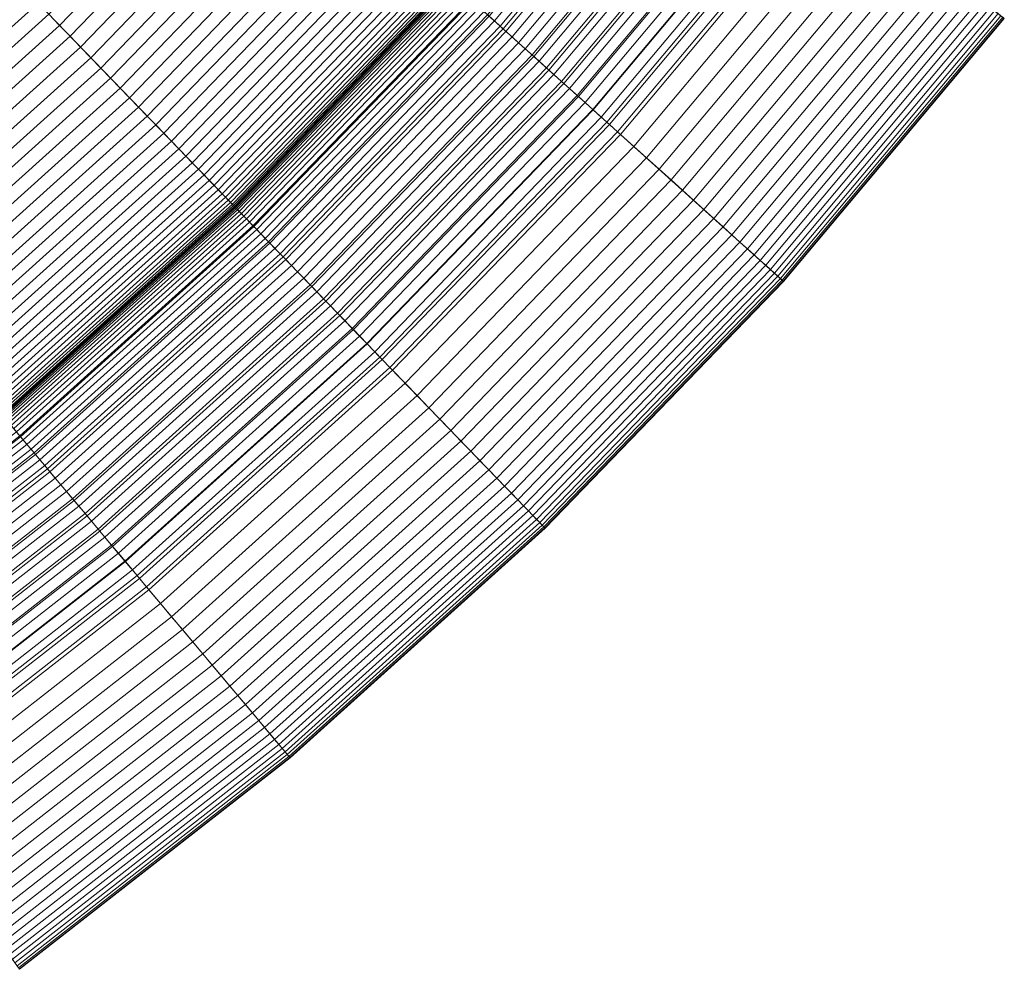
# Model space of a CAD drawing. Header units: millimetres. Extents: x -219 to 220, y -220 to 220.
# Tile 21 of 146: x 130 to 174, y -178 to -136. Entities that reach past the tile are written whole.
import ezdxf

# ---------------------------------------------------------------- set-up
doc = ezdxf.new("R2010")
doc.units = ezdxf.units.MM
doc.layers.add('LUCIDO_1', color=1, linetype='Continuous', lineweight=20, true_color=0xff0000)
doc.layers.add('Nessuna', color=7, linetype='Continuous', lineweight=9)

# ---------------------------------------------------------------- blocks, each defined once
blk = doc.blocks.new('Group-1')
at = {"layer": 'Nessuna', "color": 7, "linetype": 'Continuous', "lineweight": 9, "transparency": 33554687}
for points in [[(149.944, -134.698, -79.962), (140.187, -144.802, -79.962), (35.889, -36.799, -89.301), (38.367, -34.234, -89.301)], [(140.187, -144.802, -79.962), (129.748, -154.201, -79.962), (33.239, -39.186, -89.301), (35.889, -36.799, -89.301)], [(129.748, -154.201, -79.962), (118.679, -162.849, -79.962), (30.428, -41.382, -89.301), (33.239, -39.186, -89.301)], [(160.45, -125.092, -79.756), (151.337, -135.952, -79.756), (150.642, -135.327, -79.881), (159.713, -124.516, -79.881)], [(159.783, -124.571, -3.656), (150.708, -135.386, -3.656), (150.946, -135.601, -3.284), (160.036, -124.768, -3.284)], [(160.036, -124.768, -3.284), (150.946, -135.601, -3.284), (151.198, -135.827, -2.929), (160.303, -124.977, -2.929)], [(160.303, -124.977, -2.929), (151.198, -135.827, -2.929), (151.462, -136.065, -2.59), (160.583, -125.195, -2.59)], [(161.181, -125.663, -79.587), (152.026, -136.573, -79.587), (151.337, -135.952, -79.756), (160.45, -125.092, -79.756)], [(160.583, -125.195, -2.59), (151.462, -136.065, -2.59), (151.738, -136.314, -2.27), (160.875, -125.424, -2.27)], [(160.875, -125.424, -2.27), (151.738, -136.314, -2.27), (152.026, -136.573, -1.968), (161.18, -125.663, -1.968)], [(140.128, -125.859, -60.595), (131.011, -135.3, -60.595), (131.489, -135.796, -60.435), (140.64, -126.32, -60.435)], [(161.18, -125.663, -1.968), (152.026, -136.573, -1.968), (152.324, -136.841, -1.685), (161.497, -125.91, -1.685)], [(161.904, -126.228, -79.375), (152.709, -137.187, -79.375), (152.026, -136.573, -79.587), (161.181, -125.663, -79.587)], [(161.497, -125.91, -1.685), (152.324, -136.841, -1.685), (152.632, -137.119, -1.423), (161.823, -126.165, -1.423)], [(140.64, -126.32, -60.435), (131.489, -135.796, -60.435), (131.962, -136.286, -60.244), (141.145, -126.776, -60.244)], [(161.823, -126.165, -1.423), (152.632, -137.119, -1.423), (152.95, -137.404, -1.181), (162.16, -126.428, -1.181)], [(162.62, -126.787, -79.12), (153.383, -137.795, -79.12), (152.709, -137.187, -79.375), (161.904, -126.228, -79.375)], [(141.145, -126.776, -60.244), (131.962, -136.286, -60.244), (132.428, -136.768, -60.02), (141.644, -127.225, -60.02)], [(162.16, -126.428, -1.181), (152.95, -137.404, -1.181), (153.275, -137.698, -0.96), (162.505, -126.698, -0.96)], [(162.505, -126.698, -0.96), (153.275, -137.698, -0.96), (153.609, -137.998, -0.761), (162.859, -126.974, -0.761)], [(163.325, -127.338, -78.822), (154.048, -138.393, -78.822), (153.383, -137.795, -79.12), (162.62, -126.787, -79.12)], [(141.644, -127.225, -60.02), (132.428, -136.768, -60.02), (132.886, -137.243, -59.766), (142.134, -127.666, -59.766)], [(162.859, -126.974, -0.761), (153.609, -137.998, -0.761), (153.949, -138.304, -0.585), (163.22, -127.256, -0.585)], [(163.22, -127.256, -0.585), (153.949, -138.304, -0.585), (154.296, -138.616, -0.431), (163.587, -127.543, -0.431)], [(142.134, -127.666, -59.766), (132.886, -137.243, -59.766), (133.336, -137.708, -59.48), (142.615, -128.099, -59.48)], [(164.018, -127.879, -78.482), (154.701, -138.982, -78.482), (154.048, -138.393, -78.822), (163.325, -127.338, -78.822)], [(163.587, -127.543, -0.431), (154.296, -138.616, -0.431), (154.647, -138.933, -0.3), (163.96, -127.834, -0.3)], [(142.615, -128.099, -59.48), (133.336, -137.708, -59.48), (133.775, -138.163, -59.164), (143.085, -128.522, -59.164)], [(163.96, -127.834, -0.3), (154.647, -138.933, -0.3), (155.003, -139.253, -0.192), (164.337, -128.129, -0.192)], [(164.697, -128.41, -78.101), (155.342, -139.559, -78.101), (154.701, -138.982, -78.482), (164.018, -127.879, -78.482)], [(164.337, -128.129, -0.192), (155.003, -139.253, -0.192), (155.362, -139.577, -0.108), (164.718, -128.427, -0.108)], [(143.085, -128.522, -59.164), (133.775, -138.163, -59.164), (134.204, -138.607, -58.819), (143.544, -128.935, -58.819)], [(165.362, -128.93, -77.68), (155.969, -140.123, -77.68), (155.342, -139.559, -78.101), (164.697, -128.41, -78.101)], [(164.718, -128.427, -0.108), (155.362, -139.577, -0.108), (155.724, -139.903, -0.048), (165.102, -128.727, -0.048)], [(143.544, -128.935, -58.819), (134.204, -138.607, -58.819), (134.621, -139.039, -58.445), (143.99, -129.337, -58.445)], [(165.102, -128.727, -0.048), (155.724, -139.903, -0.048), (156.088, -140.23, -0.012), (165.488, -129.028, -0.012)], [(166.01, -129.436, -77.22), (156.581, -140.674, -77.22), (155.969, -140.123, -77.68), (165.362, -128.93, -77.68)], [(165.488, -129.028, -0.012), (156.088, -140.23, -0.012), (156.453, -140.559), (165.875, -129.33)], [(143.99, -129.337, -58.445), (134.621, -139.039, -58.445), (135.025, -139.457, -58.043), (144.422, -129.726, -58.043)], [(165.875, -129.33), (156.453, -140.559), (163.884, -147.25), (173.755, -135.487)], [(166.641, -129.929, -76.721), (157.176, -141.209, -76.721), (156.581, -140.674, -77.22), (166.01, -129.436, -77.22)], [(144.422, -129.726, -58.043), (135.025, -139.457, -58.043), (135.416, -139.862, -57.615), (144.84, -130.103, -57.615)], [(167.252, -130.407, -76.186), (157.752, -141.729, -76.186), (157.176, -141.209, -76.721), (166.641, -129.929, -76.721)], [(144.84, -130.103, -57.615), (135.416, -139.862, -57.615), (135.792, -140.251, -57.16), (145.243, -130.465, -57.16)], [(145.243, -130.465, -57.16), (135.792, -140.251, -57.16), (136.153, -140.625, -56.68), (145.629, -130.812, -56.68)], [(145.629, -130.812, -56.68), (136.153, -140.625, -56.68), (136.497, -140.982, -56.176), (145.997, -131.144, -56.176)], [(167.843, -130.868, -75.614), (158.309, -142.23, -75.614), (157.752, -141.729, -76.186), (167.252, -130.407, -76.186)], [(145.997, -131.144, -56.176), (136.497, -140.982, -56.176), (136.825, -141.322, -55.65), (146.348, -131.46, -55.65)], [(168.412, -131.313, -75.008), (158.846, -142.713, -75.008), (158.309, -142.23, -75.614), (167.843, -130.868, -75.614)], [(146.348, -131.46, -55.65), (136.825, -141.322, -55.65), (137.135, -141.643, -55.102), (146.68, -131.759, -55.102)], [(168.958, -131.739, -74.368), (159.361, -143.177, -74.368), (158.846, -142.713, -75.008), (168.412, -131.313, -75.008)], [(146.68, -131.759, -55.102), (137.135, -141.643, -55.102), (137.427, -141.945, -54.533), (146.992, -132.04, -54.533)], [(146.992, -132.04, -54.533), (137.427, -141.945, -54.533), (137.7, -142.228, -53.945), (147.284, -132.303, -53.945)], [(169.479, -132.146, -73.696), (159.852, -143.619, -73.696), (159.361, -143.177, -74.368), (168.958, -131.739, -74.368)], [(147.284, -132.303, -53.945), (137.7, -142.228, -53.945), (137.954, -142.49, -53.339), (147.556, -132.547, -53.339)], [(147.556, -132.547, -53.339), (137.954, -142.49, -53.339), (138.187, -142.732, -52.717), (147.805, -132.772, -52.717)], [(169.975, -132.534, -72.994), (160.32, -144.041, -72.994), (159.852, -143.619, -73.696), (169.479, -132.146, -73.696)], [(170.444, -132.9, -72.263), (160.762, -144.439, -72.263), (160.32, -144.041, -72.994), (169.975, -132.534, -72.994)], [(147.805, -132.772, -52.717), (138.187, -142.732, -52.717), (138.4, -142.952, -52.08), (148.033, -132.977, -52.08)], [(148.033, -132.977, -52.08), (138.4, -142.952, -52.08), (138.592, -143.151, -51.429), (148.238, -133.162, -51.429)], [(170.886, -133.245, -71.505), (161.179, -144.814, -71.505), (160.762, -144.439, -72.263), (170.444, -132.9, -72.263)], [(148.238, -133.162, -51.429), (138.592, -143.151, -51.429), (138.762, -143.327, -50.765), (148.42, -133.326, -50.765)], [(148.42, -133.326, -50.765), (138.762, -143.327, -50.765), (138.91, -143.48, -50.091), (148.578, -133.468, -50.091)], [(171.299, -133.568, -70.721), (161.568, -145.165, -70.721), (161.179, -144.814, -71.505), (170.886, -133.245, -71.505)], [(129.551, -133.789, -60.875), (119.907, -142.473, -60.875), (120.36, -143.012, -60.815), (130.04, -134.296, -60.815)], [(148.578, -133.468, -50.091), (138.91, -143.48, -50.091), (139.036, -143.611, -49.408), (148.713, -133.59, -49.408)], [(148.713, -133.59, -49.408), (139.036, -143.611, -49.408), (139.139, -143.718, -48.716), (148.824, -133.689, -48.716)], [(148.824, -133.689, -48.716), (139.139, -143.718, -48.716), (139.22, -143.801, -48.019), (148.91, -133.767, -48.019)], [(148.91, -133.767, -48.019), (139.22, -143.801, -48.019), (139.278, -143.861, -47.317), (148.972, -133.823, -47.317)], [(148.972, -133.823, -47.317), (139.278, -143.861, -47.317), (139.312, -143.897, -46.611), (149.009, -133.856, -46.611)], [(149.009, -133.856, -46.611), (139.312, -143.897, -46.611), (139.324, -143.909, -45.904), (149.021, -133.867, -45.904)], [(149.021, -133.867, -10), (139.324, -143.909, -10), (139.332, -143.918, -9.509), (149.03, -133.875, -9.509)], [(149.021, -133.867, -45.904), (139.324, -143.909, -45.904), (139.324, -143.909, -10), (149.021, -133.867, -10)], [(149.03, -133.875, -9.509), (139.332, -143.918, -9.509), (139.357, -143.944, -9.02), (149.057, -133.899, -9.02)], [(149.057, -133.899, -9.02), (139.357, -143.944, -9.02), (139.399, -143.987, -8.533), (149.102, -133.94, -8.533)], [(171.682, -133.868, -69.914), (161.93, -145.49, -69.914), (161.568, -145.165, -70.721), (171.299, -133.568, -70.721)], [(172.035, -134.143, -69.084), (162.263, -145.79, -69.084), (161.93, -145.49, -69.914), (171.682, -133.868, -69.914)], [(130.04, -134.296, -60.815), (120.36, -143.012, -60.815), (120.81, -143.549, -60.721), (130.527, -134.8, -60.721)], [(149.102, -133.94, -8.533), (139.399, -143.987, -8.533), (139.457, -144.047, -8.049), (149.164, -133.996, -8.049)], [(149.164, -133.996, -8.049), (139.457, -144.047, -8.049), (139.532, -144.125, -7.57), (149.244, -134.068, -7.57)], [(149.244, -134.068, -7.57), (139.532, -144.125, -7.57), (139.623, -144.219, -7.097), (149.341, -134.155, -7.097)], [(149.341, -134.155, -7.097), (139.623, -144.219, -7.097), (139.73, -144.33, -6.631), (149.456, -134.258, -6.631)], [(149.456, -134.258, -6.631), (139.73, -144.33, -6.631), (139.853, -144.457, -6.173), (149.587, -134.377, -6.173)], [(172.357, -134.395, -68.234), (162.566, -146.063, -68.234), (162.263, -145.79, -69.084), (172.035, -134.143, -69.084)], [(149.587, -134.377, -6.173), (139.853, -144.457, -6.173), (139.991, -144.6, -5.724), (149.735, -134.51, -5.724)], [(149.735, -134.51, -5.724), (139.991, -144.6, -5.724), (140.144, -144.758, -5.286), (149.899, -134.657, -5.286)], [(149.899, -134.657, -5.286), (140.144, -144.758, -5.286), (140.312, -144.932, -4.859), (150.079, -134.819, -4.859)], [(150.642, -135.327, -79.881), (140.839, -145.478, -79.881), (140.187, -144.802, -79.962), (149.944, -134.698, -79.962)], [(172.647, -134.621, -67.366), (162.839, -146.309, -67.366), (162.566, -146.063, -68.234), (172.357, -134.395, -68.234)], [(172.904, -134.822, -66.481), (163.082, -146.528, -66.481), (162.839, -146.309, -67.366), (172.647, -134.621, -67.366)], [(130.527, -134.8, -60.721), (120.81, -143.549, -60.721), (121.257, -144.082, -60.595), (131.011, -135.3, -60.595)], [(150.079, -134.819, -4.859), (140.312, -144.932, -4.859), (140.495, -145.121, -4.444), (150.274, -134.995, -4.444)], [(150.274, -134.995, -4.444), (140.495, -145.121, -4.444), (140.691, -145.325, -4.043), (150.484, -135.184, -4.043)], [(150.484, -135.184, -4.043), (140.691, -145.325, -4.043), (140.901, -145.542, -3.656), (150.708, -135.386, -3.656)], [(173.128, -134.997, -65.583), (163.293, -146.718, -65.583), (163.082, -146.528, -66.481), (172.904, -134.822, -66.481)], [(173.319, -135.146, -64.671), (163.473, -146.88, -64.671), (163.293, -146.718, -65.583), (173.128, -134.997, -65.583)], [(173.475, -135.268, -63.75), (163.621, -147.013, -63.75), (163.473, -146.88, -64.671), (173.319, -135.146, -64.671)], [(131.011, -135.3, -60.595), (121.257, -144.082, -60.595), (121.7, -144.61, -60.435), (131.489, -135.796, -60.435)], [(151.337, -135.952, -79.756), (141.488, -146.15, -79.756), (140.839, -145.478, -79.881), (150.642, -135.327, -79.881)], [(150.708, -135.386, -3.656), (140.901, -145.542, -3.656), (141.124, -145.773, -3.284), (150.946, -135.601, -3.284)], [(150.946, -135.601, -3.284), (141.124, -145.773, -3.284), (141.359, -146.016, -2.929), (151.198, -135.827, -2.929)], [(173.597, -135.364, -62.82), (163.736, -147.116, -62.82), (163.621, -147.013, -63.75), (173.475, -135.268, -63.75)], [(173.685, -135.432, -61.883), (163.818, -147.19, -61.883), (163.736, -147.116, -62.82), (173.597, -135.364, -62.82)], [(173.737, -135.473, -60.943), (163.868, -147.235, -60.943), (163.818, -147.19, -61.883), (173.685, -135.432, -61.883)], [(173.755, -135.487, -60), (163.884, -147.25, -60), (163.868, -147.235, -60.943), (173.737, -135.473, -60.943)], [(173.755, -135.487), (163.884, -147.25), (163.884, -147.25, -60), (173.755, -135.487, -60)], [(131.489, -135.796, -60.435), (121.7, -144.61, -60.435), (122.138, -145.131, -60.244), (131.962, -136.286, -60.244)], [(151.198, -135.827, -2.929), (141.359, -146.016, -2.929), (141.606, -146.272, -2.59), (151.462, -136.065, -2.59)], [(152.026, -136.573, -79.587), (142.133, -146.818, -79.587), (141.488, -146.15, -79.756), (151.337, -135.952, -79.756)], [(151.462, -136.065, -2.59), (141.606, -146.272, -2.59), (141.864, -146.539, -2.27), (151.738, -136.314, -2.27)], [(131.962, -136.286, -60.244), (122.138, -145.131, -60.244), (122.569, -145.645, -60.02), (132.428, -136.768, -60.02)], [(151.738, -136.314, -2.27), (141.864, -146.539, -2.27), (142.133, -146.817, -1.968), (152.026, -136.573, -1.968)], [(132.428, -136.768, -60.02), (122.569, -145.645, -60.02), (122.993, -146.151, -59.766), (132.886, -137.243, -59.766)], [(152.026, -136.573, -1.968), (142.133, -146.817, -1.968), (142.411, -147.106, -1.685), (152.324, -136.841, -1.685)], [(152.709, -137.187, -79.375), (142.771, -147.478, -79.375), (142.133, -146.818, -79.587), (152.026, -136.573, -79.587)], [(152.324, -136.841, -1.685), (142.411, -147.106, -1.685), (142.699, -147.404, -1.423), (152.632, -137.119, -1.423)], [(132.886, -137.243, -59.766), (122.993, -146.151, -59.766), (123.409, -146.646, -59.48), (133.336, -137.708, -59.48)], [(152.632, -137.119, -1.423), (142.699, -147.404, -1.423), (142.996, -147.712, -1.181), (152.95, -137.404, -1.181)], [(153.383, -137.795, -79.12), (143.401, -148.131, -79.12), (142.771, -147.478, -79.375), (152.709, -137.187, -79.375)], [(152.95, -137.404, -1.181), (142.996, -147.712, -1.181), (143.301, -148.027, -0.96), (153.275, -137.698, -0.96)], [(133.336, -137.708, -59.48), (123.409, -146.646, -59.48), (123.815, -147.131, -59.164), (133.775, -138.163, -59.164)], [(153.275, -137.698, -0.96), (143.301, -148.027, -0.96), (143.612, -148.35, -0.761), (153.609, -137.998, -0.761)], [(154.048, -138.393, -78.822), (144.023, -148.775, -78.822), (143.401, -148.131, -79.12), (153.383, -137.795, -79.12)], [(133.775, -138.163, -59.164), (123.815, -147.131, -59.164), (124.212, -147.604, -58.819), (134.204, -138.607, -58.819)], [(153.609, -137.998, -0.761), (143.612, -148.35, -0.761), (143.93, -148.679, -0.585), (153.949, -138.304, -0.585)], [(153.949, -138.304, -0.585), (143.93, -148.679, -0.585), (144.254, -149.014, -0.431), (154.296, -138.616, -0.431)], [(134.204, -138.607, -58.819), (124.212, -147.604, -58.819), (124.598, -148.064, -58.445), (134.621, -139.039, -58.445)], [(154.701, -138.982, -78.482), (144.634, -149.407, -78.482), (144.023, -148.775, -78.822), (154.048, -138.393, -78.822)], [(154.296, -138.616, -0.431), (144.254, -149.014, -0.431), (144.583, -149.355, -0.3), (154.647, -138.933, -0.3)], [(134.621, -139.039, -58.445), (124.598, -148.064, -58.445), (124.972, -148.509, -58.043), (135.025, -139.457, -58.043)], [(154.647, -138.933, -0.3), (144.583, -149.355, -0.3), (144.915, -149.699, -0.192), (155.003, -139.253, -0.192)], [(155.342, -139.559, -78.101), (145.233, -150.028, -78.101), (144.634, -149.407, -78.482), (154.701, -138.982, -78.482)], [(135.025, -139.457, -58.043), (124.972, -148.509, -58.043), (125.333, -148.94, -57.615), (135.416, -139.862, -57.615)], [(155.003, -139.253, -0.192), (144.915, -149.699, -0.192), (145.251, -150.047, -0.108), (155.362, -139.577, -0.108)], [(155.969, -140.123, -77.68), (145.819, -150.635, -77.68), (145.233, -150.028, -78.101), (155.342, -139.559, -78.101)], [(155.362, -139.577, -0.108), (145.251, -150.047, -0.108), (145.59, -150.397, -0.048), (155.724, -139.903, -0.048)], [(135.416, -139.862, -57.615), (125.333, -148.94, -57.615), (125.681, -149.355, -57.16), (135.792, -140.251, -57.16)], [(155.724, -139.903, -0.048), (145.59, -150.397, -0.048), (145.93, -150.75, -0.012), (156.088, -140.23, -0.012)], [(135.792, -140.251, -57.16), (125.681, -149.355, -57.16), (126.015, -149.753, -56.68), (136.153, -140.625, -56.68)], [(156.581, -140.674, -77.22), (146.39, -151.227, -77.22), (145.819, -150.635, -77.68), (155.969, -140.123, -77.68)], [(156.088, -140.23, -0.012), (145.93, -150.75, -0.012), (146.271, -151.102), (156.453, -140.559)], [(136.153, -140.625, -56.68), (126.015, -149.753, -56.68), (126.334, -150.133, -56.176), (136.497, -140.982, -56.176)], [(156.453, -140.559), (146.271, -151.102), (153.217, -158.296), (163.884, -147.25)], [(157.176, -141.209, -76.721), (146.946, -151.802, -76.721), (146.39, -151.227, -77.22), (156.581, -140.674, -77.22)], [(136.497, -140.982, -56.176), (126.334, -150.133, -56.176), (126.638, -150.494, -55.65), (136.825, -141.322, -55.65)], [(136.825, -141.322, -55.65), (126.638, -150.494, -55.65), (126.925, -150.837, -55.102), (137.135, -141.643, -55.102)], [(157.752, -141.729, -76.186), (147.485, -152.36, -76.186), (146.946, -151.802, -76.721), (157.176, -141.209, -76.721)], [(137.135, -141.643, -55.102), (126.925, -150.837, -55.102), (127.195, -151.159, -54.533), (137.427, -141.945, -54.533)], [(158.309, -142.23, -75.614), (148.006, -152.9, -75.614), (147.485, -152.36, -76.186), (157.752, -141.729, -76.186)], [(137.427, -141.945, -54.533), (127.195, -151.159, -54.533), (127.448, -151.46, -53.945), (137.7, -142.228, -53.945)], [(137.7, -142.228, -53.945), (127.448, -151.46, -53.945), (127.682, -151.739, -53.339), (137.954, -142.49, -53.339)], [(158.846, -142.713, -75.008), (148.508, -153.419, -75.008), (148.006, -152.9, -75.614), (158.309, -142.23, -75.614)], [(137.954, -142.49, -53.339), (127.682, -151.739, -53.339), (127.898, -151.996, -52.717), (138.187, -142.732, -52.717)], [(159.361, -143.177, -74.368), (148.989, -153.917, -74.368), (148.508, -153.419, -75.008), (158.846, -142.713, -75.008)], [(138.187, -142.732, -52.717), (127.898, -151.996, -52.717), (128.095, -152.231, -52.08), (138.4, -142.952, -52.08)], [(138.4, -142.952, -52.08), (128.095, -152.231, -52.08), (128.272, -152.442, -51.429), (138.592, -143.151, -51.429)], [(138.592, -143.151, -51.429), (128.272, -152.442, -51.429), (128.43, -152.63, -50.765), (138.762, -143.327, -50.765)], [(138.762, -143.327, -50.765), (128.43, -152.63, -50.765), (128.567, -152.793, -50.091), (138.91, -143.48, -50.091)], [(138.91, -143.48, -50.091), (128.567, -152.793, -50.091), (128.683, -152.932, -49.408), (139.036, -143.611, -49.408)], [(159.852, -143.619, -73.696), (149.448, -154.393, -73.696), (148.989, -153.917, -74.368), (159.361, -143.177, -74.368)], [(139.036, -143.611, -49.408), (128.683, -152.932, -49.408), (128.779, -153.046, -48.716), (139.139, -143.718, -48.716)], [(139.139, -143.718, -48.716), (128.779, -153.046, -48.716), (128.854, -153.135, -48.019), (139.22, -143.801, -48.019)], [(139.22, -143.801, -48.019), (128.854, -153.135, -48.019), (128.907, -153.199, -47.317), (139.278, -143.861, -47.317)], [(139.278, -143.861, -47.317), (128.907, -153.199, -47.317), (128.939, -153.237, -46.611), (139.312, -143.897, -46.611)], [(139.312, -143.897, -46.611), (128.939, -153.237, -46.611), (128.95, -153.25, -45.904), (139.324, -143.909, -45.904)], [(139.324, -143.909, -10), (128.95, -153.25, -10), (128.958, -153.259, -9.509), (139.332, -143.918, -9.509)], [(139.324, -143.909, -45.904), (128.95, -153.25, -45.904), (128.95, -153.25, -10), (139.324, -143.909, -10)], [(139.332, -143.918, -9.509), (128.958, -153.259, -9.509), (128.981, -153.287, -9.02), (139.357, -143.944, -9.02)], [(139.357, -143.944, -9.02), (128.981, -153.287, -9.02), (129.019, -153.333, -8.533), (139.399, -143.987, -8.533)], [(139.399, -143.987, -8.533), (129.019, -153.333, -8.533), (129.073, -153.397, -8.049), (139.457, -144.047, -8.049)], [(160.32, -144.041, -72.994), (149.885, -154.846, -72.994), (149.448, -154.393, -73.696), (159.852, -143.619, -73.696)], [(139.457, -144.047, -8.049), (129.073, -153.397, -8.049), (129.142, -153.48, -7.57), (139.532, -144.125, -7.57)], [(139.532, -144.125, -7.57), (129.142, -153.48, -7.57), (129.227, -153.58, -7.097), (139.623, -144.219, -7.097)], [(139.623, -144.219, -7.097), (129.227, -153.58, -7.097), (129.326, -153.698, -6.631), (139.73, -144.33, -6.631)], [(139.73, -144.33, -6.631), (129.326, -153.698, -6.631), (129.439, -153.833, -6.173), (139.853, -144.457, -6.173)], [(139.853, -144.457, -6.173), (129.439, -153.833, -6.173), (129.567, -153.985, -5.724), (139.991, -144.6, -5.724)], [(160.762, -144.439, -72.263), (150.299, -155.274, -72.263), (149.885, -154.846, -72.994), (160.32, -144.041, -72.994)], [(161.179, -144.814, -71.505), (150.688, -155.677, -71.505), (150.299, -155.274, -72.263), (160.762, -144.439, -72.263)], [(139.991, -144.6, -5.724), (129.567, -153.985, -5.724), (129.709, -154.155, -5.286), (140.144, -144.758, -5.286)], [(140.144, -144.758, -5.286), (129.709, -154.155, -5.286), (129.864, -154.34, -4.859), (140.312, -144.932, -4.859)], [(140.839, -145.478, -79.881), (130.352, -154.921, -79.881), (129.748, -154.201, -79.962), (140.187, -144.802, -79.962)], [(161.568, -145.165, -70.721), (151.052, -156.054, -70.721), (150.688, -155.677, -71.505), (161.179, -144.814, -71.505)], [(140.312, -144.932, -4.859), (129.864, -154.34, -4.859), (130.033, -154.541, -4.444), (140.495, -145.121, -4.444)], [(140.495, -145.121, -4.444), (130.033, -154.541, -4.444), (130.215, -154.758, -4.043), (140.691, -145.325, -4.043)], [(140.691, -145.325, -4.043), (130.215, -154.758, -4.043), (130.409, -154.989, -3.656), (140.901, -145.542, -3.656)], [(161.93, -145.49, -69.914), (151.39, -156.404, -69.914), (151.052, -156.054, -70.721), (161.568, -145.165, -70.721)], [(141.488, -146.15, -79.756), (130.953, -155.637, -79.756), (130.352, -154.921, -79.881), (140.839, -145.478, -79.881)], [(140.901, -145.542, -3.656), (130.409, -154.989, -3.656), (130.615, -155.234, -3.284), (141.124, -145.773, -3.284)], [(141.124, -145.773, -3.284), (130.615, -155.234, -3.284), (130.833, -155.494, -2.929), (141.359, -146.016, -2.929)], [(162.263, -145.79, -69.084), (151.702, -156.726, -69.084), (151.39, -156.404, -69.914), (161.93, -145.49, -69.914)], [(162.566, -146.063, -68.234), (151.985, -157.02, -68.234), (151.702, -156.726, -69.084), (162.263, -145.79, -69.084)], [(141.359, -146.016, -2.929), (130.833, -155.494, -2.929), (131.061, -155.766, -2.59), (141.606, -146.272, -2.59)], [(142.133, -146.818, -79.587), (131.549, -156.347, -79.587), (130.953, -155.637, -79.756), (141.488, -146.15, -79.756)], [(162.839, -146.309, -67.366), (152.241, -157.285, -67.366), (151.985, -157.02, -68.234), (162.566, -146.063, -68.234)], [(141.606, -146.272, -2.59), (131.061, -155.766, -2.59), (131.3, -156.051, -2.27), (141.864, -146.539, -2.27)], [(141.864, -146.539, -2.27), (131.3, -156.051, -2.27), (131.549, -156.347, -1.968), (142.133, -146.817, -1.968)], [(163.082, -146.528, -66.481), (152.467, -157.519, -66.481), (152.241, -157.285, -67.366), (162.839, -146.309, -67.366)], [(163.293, -146.718, -65.583), (152.665, -157.724, -65.583), (152.467, -157.519, -66.481), (163.082, -146.528, -66.481)], [(142.133, -146.817, -1.968), (131.549, -156.347, -1.968), (131.807, -156.655, -1.685), (142.411, -147.106, -1.685)], [(142.771, -147.478, -79.375), (132.139, -157.051, -79.375), (131.549, -156.347, -79.587), (142.133, -146.818, -79.587)], [(142.411, -147.106, -1.685), (131.807, -156.655, -1.685), (132.073, -156.972, -1.423), (142.699, -147.404, -1.423)], [(163.473, -146.88, -64.671), (152.833, -157.898, -64.671), (152.665, -157.724, -65.583), (163.293, -146.718, -65.583)], [(163.621, -147.013, -63.75), (152.971, -158.041, -63.75), (152.833, -157.898, -64.671), (163.473, -146.88, -64.671)], [(163.736, -147.116, -62.82), (153.078, -158.152, -62.82), (152.971, -158.041, -63.75), (163.621, -147.013, -63.75)], [(163.818, -147.19, -61.883), (153.155, -158.232, -61.883), (153.078, -158.152, -62.82), (163.736, -147.116, -62.82)], [(142.699, -147.404, -1.423), (132.073, -156.972, -1.423), (132.348, -157.299, -1.181), (142.996, -147.712, -1.181)], [(143.401, -148.131, -79.12), (132.723, -157.746, -79.12), (132.139, -157.051, -79.375), (142.771, -147.478, -79.375)], [(163.868, -147.235, -60.943), (153.202, -158.28, -60.943), (153.155, -158.232, -61.883), (163.818, -147.19, -61.883)], [(163.884, -147.25, -60), (153.217, -158.296, -60), (153.202, -158.28, -60.943), (163.868, -147.235, -60.943)], [(163.884, -147.25), (153.217, -158.296), (153.217, -158.296, -60), (163.884, -147.25, -60)], [(142.996, -147.712, -1.181), (132.348, -157.299, -1.181), (132.629, -157.635, -0.96), (143.301, -148.027, -0.96)], [(143.301, -148.027, -0.96), (132.629, -157.635, -0.96), (132.918, -157.979, -0.761), (143.612, -148.35, -0.761)], [(144.023, -148.775, -78.822), (133.298, -158.431, -78.822), (132.723, -157.746, -79.12), (143.401, -148.131, -79.12)], [(143.612, -148.35, -0.761), (132.918, -157.979, -0.761), (133.212, -158.33, -0.585), (143.93, -148.679, -0.585)], [(143.93, -148.679, -0.585), (133.212, -158.33, -0.585), (133.512, -158.687, -0.431), (144.254, -149.014, -0.431)], [(144.634, -149.407, -78.482), (133.863, -159.105, -78.482), (133.298, -158.431, -78.822), (144.023, -148.775, -78.822)], [(144.254, -149.014, -0.431), (133.512, -158.687, -0.431), (133.816, -159.049, -0.3), (144.583, -149.355, -0.3)], [(144.583, -149.355, -0.3), (133.816, -159.049, -0.3), (134.124, -159.416, -0.192), (144.915, -149.699, -0.192)], [(145.233, -150.028, -78.101), (134.417, -159.766, -78.101), (133.863, -159.105, -78.482), (144.634, -149.407, -78.482)], [(144.915, -149.699, -0.192), (134.124, -159.416, -0.192), (134.435, -159.786, -0.108), (145.251, -150.047, -0.108)], [(145.819, -150.635, -77.68), (134.96, -160.412, -77.68), (134.417, -159.766, -78.101), (145.233, -150.028, -78.101)], [(145.251, -150.047, -0.108), (134.435, -159.786, -0.108), (134.748, -160.16, -0.048), (145.59, -150.397, -0.048)], [(145.59, -150.397, -0.048), (134.748, -160.16, -0.048), (135.062, -160.535, -0.012), (145.93, -150.75, -0.012)], [(146.39, -151.227, -77.22), (135.489, -161.043, -77.22), (134.96, -160.412, -77.68), (145.819, -150.635, -77.68)], [(145.93, -150.75, -0.012), (135.062, -160.535, -0.012), (135.378, -160.91), (146.271, -151.102)], [(146.271, -151.102), (135.378, -160.91), (141.806, -168.571), (153.217, -158.296)], [(146.946, -151.802, -76.721), (136.003, -161.656, -76.721), (135.489, -161.043, -77.22), (146.39, -151.227, -77.22)], [(147.485, -152.36, -76.186), (136.502, -162.25, -76.186), (136.003, -161.656, -76.721), (146.946, -151.802, -76.721)], [(148.006, -152.9, -75.614), (136.984, -162.824, -75.614), (136.502, -162.25, -76.186), (147.485, -152.36, -76.186)], [(148.508, -153.419, -75.008), (137.448, -163.377, -75.008), (136.984, -162.824, -75.614), (148.006, -152.9, -75.614)], [(148.989, -153.917, -74.368), (137.893, -163.908, -74.368), (137.448, -163.377, -75.008), (148.508, -153.419, -75.008)], [(129.567, -153.985, -5.724), (118.514, -162.621, -5.724), (118.643, -162.8, -5.286), (129.709, -154.155, -5.286)], [(129.709, -154.155, -5.286), (118.643, -162.8, -5.286), (118.786, -162.996, -4.859), (129.864, -154.34, -4.859)], [(149.448, -154.393, -73.696), (138.318, -164.415, -73.696), (137.893, -163.908, -74.368), (148.989, -153.917, -74.368)], [(130.352, -154.921, -79.881), (119.231, -163.609, -79.881), (118.679, -162.849, -79.962), (129.748, -154.201, -79.962)], [(129.864, -154.34, -4.859), (118.786, -162.996, -4.859), (118.94, -163.208, -4.444), (130.033, -154.541, -4.444)], [(130.033, -154.541, -4.444), (118.94, -163.208, -4.444), (119.106, -163.437, -4.043), (130.215, -154.758, -4.043)], [(149.885, -154.846, -72.994), (138.723, -164.897, -72.994), (138.318, -164.415, -73.696), (149.448, -154.393, -73.696)], [(130.215, -154.758, -4.043), (119.106, -163.437, -4.043), (119.284, -163.681, -3.656), (130.409, -154.989, -3.656)], [(130.953, -155.637, -79.756), (119.781, -164.365, -79.756), (119.231, -163.609, -79.881), (130.352, -154.921, -79.881)], [(130.409, -154.989, -3.656), (119.284, -163.681, -3.656), (119.472, -163.94, -3.284), (130.615, -155.234, -3.284)], [(150.299, -155.274, -72.263), (139.105, -165.353, -72.263), (138.723, -164.897, -72.994), (149.885, -154.846, -72.994)], [(130.615, -155.234, -3.284), (119.472, -163.94, -3.284), (119.671, -164.214, -2.929), (130.833, -155.494, -2.929)], [(150.688, -155.677, -71.505), (139.466, -165.782, -71.505), (139.105, -165.353, -72.263), (150.299, -155.274, -72.263)], [(130.833, -155.494, -2.929), (119.671, -164.214, -2.929), (119.88, -164.502, -2.59), (131.061, -155.766, -2.59)], [(131.549, -156.347, -79.587), (120.326, -165.116, -79.587), (119.781, -164.365, -79.756), (130.953, -155.637, -79.756)], [(131.061, -155.766, -2.59), (119.88, -164.502, -2.59), (120.098, -164.802, -2.27), (131.3, -156.051, -2.27)], [(151.052, -156.054, -70.721), (139.802, -166.184, -70.721), (139.466, -165.782, -71.505), (150.688, -155.677, -71.505)], [(131.3, -156.051, -2.27), (120.098, -164.802, -2.27), (120.326, -165.115, -1.968), (131.549, -156.347, -1.968)], [(131.549, -156.347, -1.968), (120.326, -165.115, -1.968), (120.562, -165.44, -1.685), (131.807, -156.655, -1.685)], [(132.139, -157.051, -79.375), (120.866, -165.859, -79.375), (120.326, -165.116, -79.587), (131.549, -156.347, -79.587)], [(151.39, -156.404, -69.914), (140.115, -166.556, -69.914), (139.802, -166.184, -70.721), (151.052, -156.054, -70.721)], [(131.807, -156.655, -1.685), (120.562, -165.44, -1.685), (120.805, -165.776, -1.423), (132.073, -156.972, -1.423)], [(151.702, -156.726, -69.084), (140.403, -166.899, -69.084), (140.115, -166.556, -69.914), (151.39, -156.404, -69.914)], [(151.985, -157.02, -68.234), (140.666, -167.212, -68.234), (140.403, -166.899, -69.084), (151.702, -156.726, -69.084)], [(132.073, -156.972, -1.423), (120.805, -165.776, -1.423), (121.056, -166.121, -1.181), (132.348, -157.299, -1.181)], [(132.723, -157.746, -79.12), (121.399, -166.593, -79.12), (120.866, -165.859, -79.375), (132.139, -157.051, -79.375)], [(152.241, -157.285, -67.366), (140.902, -167.494, -67.366), (140.666, -167.212, -68.234), (151.985, -157.02, -68.234)], [(132.348, -157.299, -1.181), (121.056, -166.121, -1.181), (121.314, -166.476, -0.96), (132.629, -157.635, -0.96)], [(132.629, -157.635, -0.96), (121.314, -166.476, -0.96), (121.578, -166.839, -0.761), (132.918, -157.979, -0.761)], [(152.467, -157.519, -66.481), (141.112, -167.744, -66.481), (140.902, -167.494, -67.366), (152.241, -157.285, -67.366)], [(152.665, -157.724, -65.583), (141.295, -167.962, -65.583), (141.112, -167.744, -66.481), (152.467, -157.519, -66.481)], [(133.298, -158.431, -78.822), (121.925, -167.317, -78.822), (121.399, -166.593, -79.12), (132.723, -157.746, -79.12)], [(132.918, -157.979, -0.761), (121.578, -166.839, -0.761), (121.847, -167.209, -0.585), (133.212, -158.33, -0.585)], [(152.833, -157.898, -64.671), (141.45, -168.147, -64.671), (141.295, -167.962, -65.583), (152.665, -157.724, -65.583)], [(152.971, -158.041, -63.75), (141.578, -168.299, -63.75), (141.45, -168.147, -64.671), (152.833, -157.898, -64.671)], [(153.078, -158.152, -62.82), (141.677, -168.418, -62.82), (141.578, -168.299, -63.75), (152.971, -158.041, -63.75)], [(133.212, -158.33, -0.585), (121.847, -167.209, -0.585), (122.121, -167.586, -0.431), (133.512, -158.687, -0.431)], [(133.863, -159.105, -78.482), (122.442, -168.028, -78.482), (121.925, -167.317, -78.822), (133.298, -158.431, -78.822)], [(153.155, -158.232, -61.883), (141.748, -168.503, -61.883), (141.677, -168.418, -62.82), (153.078, -158.152, -62.82)], [(153.202, -158.28, -60.943), (141.791, -168.554, -60.943), (141.748, -168.503, -61.883), (153.155, -158.232, -61.883)], [(153.217, -158.296, -60), (141.806, -168.571, -60), (141.791, -168.554, -60.943), (153.202, -158.28, -60.943)], [(153.217, -158.296), (141.806, -168.571), (141.806, -168.571, -60), (153.217, -158.296, -60)], [(133.512, -158.687, -0.431), (122.121, -167.586, -0.431), (122.399, -167.969, -0.3), (133.816, -159.049, -0.3)], [(133.816, -159.049, -0.3), (122.399, -167.969, -0.3), (122.681, -168.356, -0.192), (134.124, -159.416, -0.192)], [(134.417, -159.766, -78.101), (122.949, -168.726, -78.101), (122.442, -168.028, -78.482), (133.863, -159.105, -78.482)], [(134.124, -159.416, -0.192), (122.681, -168.356, -0.192), (122.965, -168.748, -0.108), (134.435, -159.786, -0.108)], [(134.96, -160.412, -77.68), (123.445, -169.409, -77.68), (122.949, -168.726, -78.101), (134.417, -159.766, -78.101)], [(134.435, -159.786, -0.108), (122.965, -168.748, -0.108), (123.251, -169.142, -0.048), (134.748, -160.16, -0.048)], [(134.748, -160.16, -0.048), (123.251, -169.142, -0.048), (123.539, -169.538, -0.012), (135.062, -160.535, -0.012)], [(135.489, -161.043, -77.22), (123.929, -170.074, -77.22), (123.445, -169.409, -77.68), (134.96, -160.412, -77.68)], [(135.062, -160.535, -0.012), (123.539, -169.538, -0.012), (123.827, -169.935), (135.378, -160.91)], [(135.378, -160.91), (123.827, -169.935), (129.705, -178.025), (141.806, -168.571)], [(136.003, -161.656, -76.721), (124.399, -170.722, -76.721), (123.929, -170.074, -77.22), (135.489, -161.043, -77.22)], [(136.502, -162.25, -76.186), (124.855, -171.349, -76.186), (124.399, -170.722, -76.721), (136.003, -161.656, -76.721)], [(136.984, -162.824, -75.614), (125.296, -171.956, -75.614), (124.855, -171.349, -76.186), (136.502, -162.25, -76.186)], [(137.448, -163.377, -75.008), (125.72, -172.54, -75.008), (125.296, -171.956, -75.614), (136.984, -162.824, -75.614)], [(137.893, -163.908, -74.368), (126.127, -173.1, -74.368), (125.72, -172.54, -75.008), (137.448, -163.377, -75.008)], [(138.318, -164.415, -73.696), (126.516, -173.636, -73.696), (126.127, -173.1, -74.368), (137.893, -163.908, -74.368)], [(138.723, -164.897, -72.994), (126.886, -174.145, -72.994), (126.516, -173.636, -73.696), (138.318, -164.415, -73.696)], [(139.105, -165.353, -72.263), (127.236, -174.626, -72.263), (126.886, -174.145, -72.994), (138.723, -164.897, -72.994)], [(139.466, -165.782, -71.505), (127.565, -175.08, -71.505), (127.236, -174.626, -72.263), (139.105, -165.353, -72.263)], [(139.802, -166.184, -70.721), (127.873, -175.504, -70.721), (127.565, -175.08, -71.505), (139.466, -165.782, -71.505)], [(140.115, -166.556, -69.914), (128.159, -175.897, -69.914), (127.873, -175.504, -70.721), (139.802, -166.184, -70.721)], [(140.403, -166.899, -69.084), (128.423, -176.26, -69.084), (128.159, -175.897, -69.914), (140.115, -166.556, -69.914)], [(140.666, -167.212, -68.234), (128.663, -176.59, -68.234), (128.423, -176.26, -69.084), (140.403, -166.899, -69.084)], [(140.902, -167.494, -67.366), (128.879, -176.888, -67.366), (128.663, -176.59, -68.234), (140.666, -167.212, -68.234)], [(141.112, -167.744, -66.481), (129.071, -177.152, -66.481), (128.879, -176.888, -67.366), (140.902, -167.494, -67.366)], [(141.295, -167.962, -65.583), (129.238, -177.382, -65.583), (129.071, -177.152, -66.481), (141.112, -167.744, -66.481)], [(141.45, -168.147, -64.671), (129.38, -177.577, -64.671), (129.238, -177.382, -65.583), (141.295, -167.962, -65.583)], [(141.578, -168.299, -63.75), (129.497, -177.738, -63.75), (129.38, -177.577, -64.671), (141.45, -168.147, -64.671)], [(141.677, -168.418, -62.82), (129.588, -177.863, -62.82), (129.497, -177.738, -63.75), (141.578, -168.299, -63.75)], [(141.748, -168.503, -61.883), (129.653, -177.953, -61.883), (129.588, -177.863, -62.82), (141.677, -168.418, -62.82)], [(141.791, -168.554, -60.943), (129.692, -178.007, -60.943), (129.653, -177.953, -61.883), (141.748, -168.503, -61.883)], [(141.806, -168.571, -60), (129.705, -178.025, -60), (129.692, -178.007, -60.943), (141.791, -168.554, -60.943)], [(141.806, -168.571), (129.705, -178.025), (129.705, -178.025, -60), (141.806, -168.571, -60)]]:
    blk.add_3dface(points, dxfattribs=at)

msp = doc.modelspace()

# ---------------------------------------------------------------- block references
at = {"layer": 'LUCIDO_1', "color": 7, "transparency": 33554687}
msp.add_blockref('Group-1', (0, 0), dxfattribs=at)

doc.saveas('drawing.dxf')
